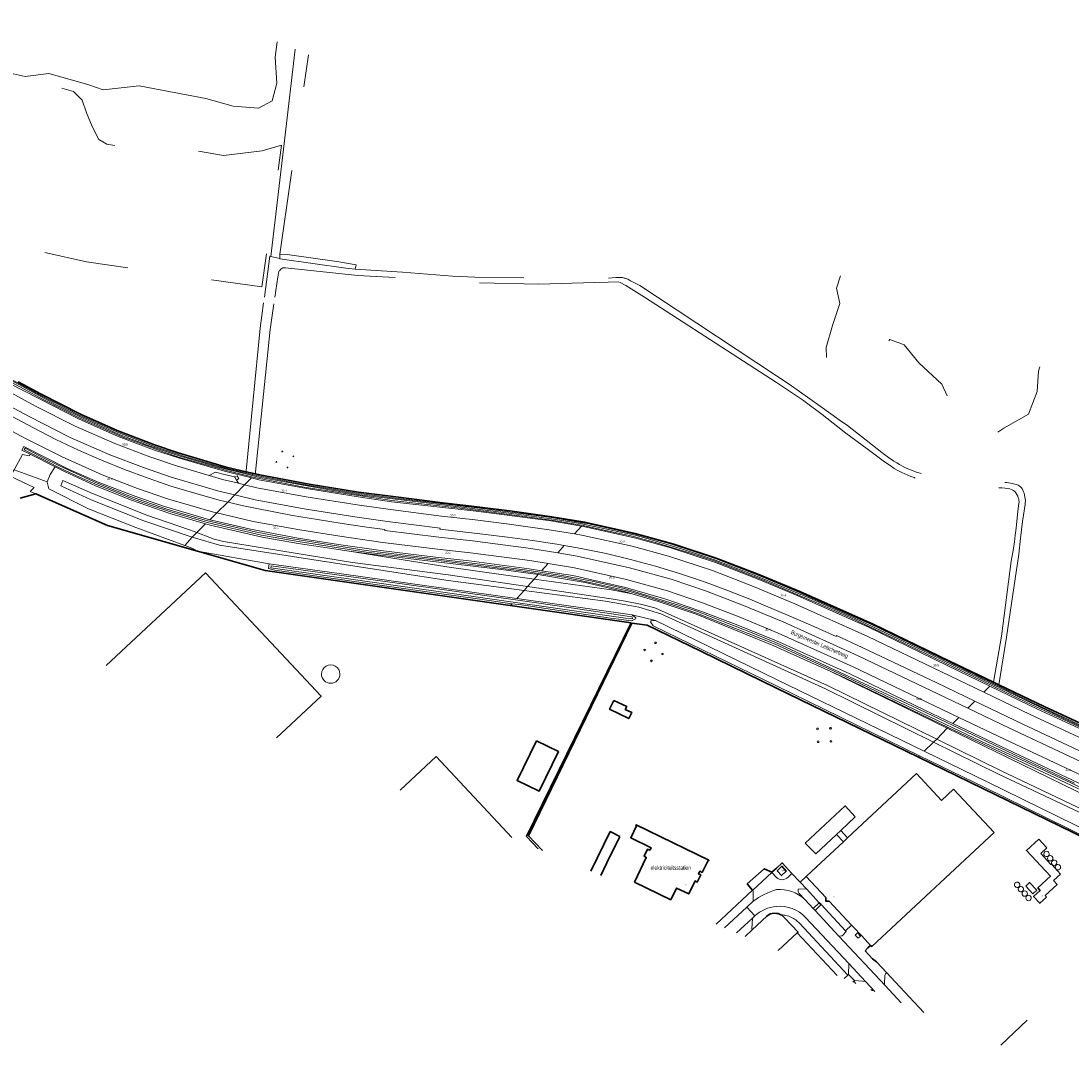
# Model space of a CAD drawing. Header units: metres. Extents: x 120324 to 133000, y 395500 to 402438.
# Tile 84 of 95: x 129547 to 130177, y 401051 to 401666. Entities that reach past the tile are written whole.
import ezdxf

# ---------------------------------------------------------------- set-up
doc = ezdxf.new("R2010")
doc.units = ezdxf.units.M
doc.linetypes.add('DGN2', pattern=[101.410184, 50.705092, -50.705092])
doc.linetypes.add('DGN3', pattern=[152.115276, 101.410184, -50.705092])
for name, color, linetype, lineweight, true_color in [('gg-afsc-hekwerk', 7, 'Continuous', 30, 0x00d228), ('gg-bbg-opslagtank', 7, 'Continuous', 0, 0xff5000), ('gg-bbg-overig bouwwerk', 7, 'Continuous', 0, 0xff5000), ('gg-knt-BGT kruinlijn', 7, 'Continuous', 0, 0x787878), ('gg-knt-bronhoudergrens', 7, 'DGN2', 0, 0xffaad2), ('gg-kntw-bovenkant insteek waterloop', 7, 'Continuous', 0, 0xa0a0ff), ('gg-kntw-midden sloot', 7, 'Continuous', 13, 0xa0a0ff), ('gg-kntw-waterlijn', 7, 'Continuous', 0, 0xaaebff), ('gt-grn-groengrens', 7, 'Continuous', 0, 0x96c800), ('gt-grn-weggrens', 7, 'Continuous', 0, 0x787878)]:
    doc.layers.add(name, color=color, linetype=linetype, lineweight=lineweight, true_color=true_color)
for name, color, linetype, lineweight in [('gg-anno-huisnummerreeks BGT', 7, 'Continuous', 13), ('gg-anno-naam bijzondere bebouwing', 7, 'Continuous', 0), ('gg-anno-openbare ruimte label', 7, 'Continuous', 13), ('gg-bbg-bijgebouw', 1, 'Continuous', 30), ('gg-bbg-gedigitaliseerde bebouwing', 1, 'Continuous', 0), ('gg-bbg-hoofdgebouw', 1, 'Continuous', 30), ('gg-bbg-hoogspanningsmast', 7, 'Continuous', 0), ('gg-bbg-luifel en loopbrug', 1, 'DGN2', 0), ('gg-knt-bovenkant onderkant talud', 7, 'Continuous', 0), ('gg-knt-onverhard', 7, 'DGN3', 0), ('gg-knt-verharding', 7, 'Continuous', 0), ('gt-anno-nummer hm paal', 7, 'Continuous', 0), ('gt-symb-lichtmast', 7, 'Continuous', 0)]:
    doc.layers.add(name, color=color, linetype=linetype, lineweight=lineweight)
doc.styles.add('StyleArial', font='arial.ttf')

msp = doc.modelspace()

# ---------------------------------------------------------------- linework, layer by layer
at = {"layer": 'gg-afsc-hekwerk'}
for p, q in [((129681.86, 401395.22), (129685.69, 401394.34)), ((129685.69, 401394.34), (129687.37, 401393.94)), ((129546.23, 401379.46), (129555.56, 401381.89)), ((129555.56, 401381.89), (129598.67, 401362.99)), ((129652.72, 401347.52), (129598.67, 401362.99)), ((129912.87, 401304.53), (129840.3, 401314.9)), ((129912.87, 401304.53), (129850.02, 401176.37)), ((130133.35, 401267.41), (130130.1, 401268.96)), ((130000, 401265.42), (130085.22, 401223.89)), ((129850.02, 401176.37), (129856.97, 401169)), ((130000, 401157.43), (129997.19, 401154.85)), ((130009.17, 401154.22), (130014.19, 401148.85)), ((130017.82, 401152.36), (130014.19, 401148.85)), ((129985.69, 401144.1), (129963.73, 401123.69)), ((130014.19, 401148.85), (130017.9, 401144.88)), ((130017.9, 401144.88), (130025.69, 401136.53)), ((130025.69, 401136.53), (130026.7, 401135.46)), ((130026.7, 401135.46), (130041.44, 401119.66)), ((129985.39, 401120.32), (129981.1, 401116.32)), ((130041.44, 401119.66), (130045.05, 401123.15)), ((130066.1, 401094.55), (130071.21, 401089.11)), ((130088.32, 401070.82), (130071.21, 401089.11)), ((130150.34, 401066.06), (130134.51, 401051.22))]:
    msp.add_line(p, q, dxfattribs=at)
at = {"layer": 'gg-afsc-hekwerk', "flags": 128}
for points in [[(129545.05, 401449.09), (129558.35, 401442.06), (129582.42, 401429.81), (129604.47, 401419.92), (129626.8, 401411.33), (129640.95, 401406.5), (129669.75, 401398.03), (129681.86, 401395.22)], [(129885.07, 401364.88), (129865.18, 401368.24), (129841.49, 401371.58), (129820.48, 401374.18), (129799.79, 401376.57), (129770.02, 401380.27), (129749.24, 401383.04), (129719.54, 401387.79), (129690.06, 401393.32), (129687.37, 401393.94)], [(130000, 401329.19), (129989.38, 401333.6), (129963.9, 401343.43), (129938.44, 401351.81), (129915.27, 401358.22), (129885.9, 401364.74), (129885.07, 401364.88)], [(129840.3, 401314.9), (129693.23, 401335.92), (129652.72, 401347.52)], [(130130.1, 401268.96), (130103.75, 401281.59), (130057.9, 401303.73), (130014.06, 401323.35), (130000, 401329.19)], [(129859.52, 401167.91), (129851.28, 401176.75), (129913.23, 401304.3)], [(130000, 401265.42), (129954.6, 401287.54), (129922.41, 401303.14), (129913.23, 401304.3)], [(130308.8, 401187.55), (130283.07, 401198.69), (130244.87, 401215.56), (130201.19, 401235.46), (130160.65, 401254.33), (130133.35, 401267.41)], [(130085.22, 401223.89), (130246.9, 401145.1), (130277.55, 401130.13)], [(129997.19, 401154.85), (129992.69, 401157.03), (129982.47, 401147.92), (129985.69, 401144.1)], [(130009.17, 401154.22), (130003.32, 401160.48), (130000, 401157.43)], [(130000, 401130.21), (129998.59, 401130.28), (129996.26, 401129.86), (129994.26, 401128.58), (129985.39, 401120.32)], [(130002.6, 401129.4), (130000.95, 401130.15), (130000, 401130.21)], [(130012.46, 401118.51), (130012.98, 401118.97), (130004.87, 401127.57), (130003.1, 401129.16), (130002.6, 401129.4)], [(130053.25, 401107.64), (130054.77, 401109.45), (130056.48, 401111.03)], [(130053.25, 401107.64), (130057.61, 401102.9), (130059.91, 401101.15), (130066.1, 401094.55)]]:
    msp.add_lwpolyline(points, dxfattribs=at)
at = {"layer": 'gg-bbg-bijgebouw'}
for p, q in [((130038.54, 401179.98), (130047.26, 401188.15)), ((130035.99, 401177.59), (130038.54, 401179.98))]:
    msp.add_line(p, q, dxfattribs=at)
at = {"layer": 'gg-bbg-bijgebouw', "flags": 128}
for points in [[(129902.43, 401258.03), (129899.84, 401252.71), (129911.39, 401247.12), (129913.16, 401250.75), (129909.3, 401252.62), (129910.12, 401254.31), (129902.43, 401258.03)], [(129855.97, 401233.72), (129869.13, 401227.34), (129857.59, 401203.53), (129844.41, 401209.94), (129855.97, 401233.72)], [(130047.26, 401188.15), (130041.12, 401194.7), (130017.26, 401172.35)], [(129906.08, 401176.4), (129900.13, 401179.32), (129888.52, 401155.61)], [(129906.08, 401176.4), (129898.28, 401160.48), (129898.27, 401160.49), (129894.63, 401153.02)], [(130017.26, 401172.35), (130023.61, 401165.99), (130035.99, 401177.59)], [(130149.53, 401146.51), (130151.87, 401148.68), (130156.08, 401144.12), (130153.74, 401141.96), (130149.53, 401146.51)]]:
    msp.add_lwpolyline(points, dxfattribs=at)
at = {"layer": 'gg-bbg-gedigitaliseerde bebouwing'}
msp.add_line((130083.99, 401214.09), (130099.02, 401197.99), dxfattribs=at)
at = {"layer": 'gg-bbg-gedigitaliseerde bebouwing', "flags": 128}
for points in [[(130130.49, 401178.83), (130106.28, 401204.77), (130099.02, 401197.99)], [(130162.02, 401139.95), (130161.13, 401140.9), (130168.3, 401147.55), (130166.17, 401149.85), (130170.42, 401153.78), (130164.89, 401159.75), (130164.67, 401159.54), (130158.51, 401166.19), (130162.13, 401169.54), (130157.29, 401174.77)]]:
    msp.add_lwpolyline(points, dxfattribs=at)
at = {"layer": 'gg-bbg-hoofdgebouw'}
for p, q in [((130083.99, 401214.09), (130042.68, 401175.53)), ((130042.68, 401175.53), (130040.11, 401173.14)), ((130012.46, 401118.51), (130036.39, 401092.86))]:
    msp.add_line(p, q, dxfattribs=at)
at = {"layer": 'gg-bbg-hoofdgebouw', "flags": 128}
for points in [[(129700.07, 401235.58), (129726.73, 401260.54), (129657.43, 401334.55), (129597.88, 401278.94)], [(129841.13, 401175.72), (129795.75, 401224.31), (129774.13, 401204.15)], [(129914.73, 401149.03), (129921.9, 401163.83), (129920.54, 401164.48), (129922.6, 401168.73), (129923.99, 401168.05), (129924.74, 401169.6), (129912.52, 401175.61), (129916.02, 401182.79), (129915.59, 401183.01), (129915.73, 401183.28), (129959.45, 401162.04)], [(130056.48, 401111.03), (130057.11, 401110.34), (130130.49, 401178.83)], [(130162.02, 401139.95), (130158.01, 401136.24), (130154.22, 401140.34), (130158.17, 401143.99), (130156.81, 401145.46), (130164.37, 401152.46), (130149.97, 401168), (130157.29, 401174.77)], [(130017.82, 401152.36), (130023.99, 401158.17), (130024.04, 401158.12), (130040.11, 401173.14)], [(129914.73, 401149.03), (129936.53, 401138.42), (129939.95, 401145.43), (129947.33, 401141.84), (129951.14, 401149.66), (129952.48, 401149), (129954.56, 401153.27), (129953.2, 401153.94), (129953.94, 401155.46), (129955.4, 401154.76), (129958.91, 401161.97), (129959.32, 401161.77), (129959.45, 401162.04)], [(130000.36, 401155.81), (130002.99, 401152.93), (130005.88, 401155.57), (130003.25, 401158.46), (130000.36, 401155.81)], [(130017.82, 401152.36), (130029.63, 401139.71), (130029.54, 401137.57), (130031.67, 401137.52), (130045.05, 401123.15)], [(130000.96, 401107.9), (130012.41, 401118.57), (130012.46, 401118.51)], [(130045.05, 401123.15), (130046.12, 401121.99), (130046.17, 401122.03), (130051.2, 401116.68), (130056.48, 401111.03)]]:
    msp.add_lwpolyline(points, dxfattribs=at)
at = {"layer": 'gg-bbg-hoogspanningsmast'}
for centre, radius, start, end in [((129703.55, 401407.38), 0.219, 0, 180), ((129699.95, 401401.11), 0.22, 359.86949, 180.13051), ((129703.55, 401407.38), 0.219, 180, 0), ((129710.14, 401404.46), 0.219, 0, 180), ((129710.14, 401404.46), 0.219, 180, 0), ((129699.95, 401401.11), 0.22, 180.13051, 359.86949), ((129706.58, 401397.82), 0.22, 359.86949, 180.13051), ((129706.58, 401397.82), 0.22, 180.13051, 359.86949), ((129920.85, 401288.3), 0.488, 0.17629, 180.17629), ((129920.85, 401288.3), 0.488, 180.17629, 0.17629), ((129927.45, 401292.55), 0.488, 0, 180), ((129927.45, 401292.55), 0.488, 180, 0), ((129924.95, 401281.68), 0.488, 0.05889, 180.17617), ((129924.95, 401281.68), 0.488, 180.17642, 0.05864), ((129931.6, 401285.88), 0.488, 0.17629, 180.17629), ((129931.6, 401285.88), 0.488, 180.17629, 0.17629), ((130024.66, 401240.89), 0.529, 0, 180), ((130024.66, 401240.89), 0.529, 180, 0), ((130032.41, 401241.23), 0.529, 0.10816, 180.21677), ((130032.41, 401241.23), 0.529, 180.21646, 0.10846), ((130024.95, 401233.19), 0.529, 0.10831, 180.10831), ((130024.95, 401233.19), 0.529, 180.10831, 0.10831), ((130032.66, 401233.44), 0.529, 0.10831, 180.10831), ((130032.66, 401233.44), 0.529, 180.10831, 0.10831)]:
    msp.add_arc(centre, radius, start, end, dxfattribs=at)
at = {"layer": 'gg-bbg-luifel en loopbrug'}
for p, q in [((130035.99, 401177.59), (130040.11, 401173.14)), ((130042.68, 401175.53), (130038.54, 401179.98))]:
    msp.add_line(p, q, dxfattribs=at)
at = {"layer": 'gg-bbg-opslagtank'}
for centre, radius, start, end in [((129732.55, 401273.82), 5.55, 0.01033, 180.02066), ((129732.55, 401273.82), 5.55, 180.02066, 0.01033), ((130162.01, 401165.86), 1.62, 40.90371, 220.90371), ((130162.01, 401165.86), 1.62, 220.90371, 40.90371), ((130164.24, 401163.28), 1.62, 40.86547, 220.86908), ((130164.24, 401163.28), 1.62, 220.86907, 40.86548), ((130166.58, 401160.58), 1.62, 40.91705, 220.86727), ((130166.58, 401160.59), 1.62, 220.89394, 40.89038), ((130168.85, 401157.96), 1.62, 40.90371, 220.90371), ((130168.85, 401157.96), 1.62, 220.90371, 40.90371), ((130144.37, 401147.33), 1.62, 40.86547, 220.86908), ((130144.37, 401147.33), 1.62, 220.86907, 40.86548), ((130146.58, 401144.77), 1.62, 40.87882, 220.87882), ((130146.58, 401144.77), 1.62, 220.87882, 40.87882), ((130148.93, 401142.07), 1.62, 40.85393, 220.85393), ((130148.93, 401142.07), 1.62, 220.85393, 40.85393), ((130151.21, 401139.43), 1.62, 40.89037, 220.89396), ((130151.21, 401139.43), 1.62, 220.89394, 40.89038)]:
    msp.add_arc(centre, radius, start, end, dxfattribs=at)
at = {"layer": 'gg-bbg-overig bouwwerk', "flags": 128}
msp.add_lwpolyline([(130050.45, 401116.63), (130049, 401115.34), (130047.23, 401117.23), (130048.64, 401118.55), (130050.45, 401116.63)], dxfattribs=at)
at = {"layer": 'gg-knt-BGT kruinlijn', "flags": 128}
for points in [[(129652.21, 401358.71), (129647.88, 401360.33), (129622.16, 401369.26), (129589.71, 401382.26), (129571.81, 401389.92), (129570.74, 401386.74), (129588.75, 401378.37), (129620.35, 401365.85), (129649.51, 401356.02)], [(129850.62, 401326.34), (129802.92, 401333.29), (129745.7, 401340.69), (129668.31, 401353.27), (129662.73, 401354.76), (129652.21, 401358.71)], [(129649.51, 401356.02), (129665.77, 401351.16), (129744.4, 401338.93), (129803.09, 401330.02), (129848.52, 401323.99)], [(129850.62, 401326.34), (129900.9, 401319.02), (129909.29, 401317.65), (129918.46, 401315.78), (129927.06, 401313.48), (130030.51, 401267.02), (130096.1, 401234.74)], [(129848.52, 401323.99), (129897.39, 401317.51), (129908.66, 401315.59), (129917.44, 401314.03), (129930.55, 401310), (130029.33, 401264.88), (130094.12, 401232.9)], [(130094.12, 401232.9), (130133.11, 401213.65), (130192.22, 401185.96), (130284.77, 401141.87)], [(130286, 401144.25), (130193.22, 401187.91), (130134.73, 401215.73), (130096.1, 401234.74)]]:
    msp.add_lwpolyline(points, dxfattribs=at)
at = {"layer": 'gg-knt-bovenkant onderkant talud'}
for p, q in [((129695.68, 401340), (129652.72, 401347.52)), ((129913.44, 401309.39), (129927.33, 401305.98)), ((130032.56, 401275.36), (130102.47, 401241.29))]:
    msp.add_line(p, q, dxfattribs=at)
at = {"layer": 'gg-knt-bovenkant onderkant talud', "flags": 128}
for points in [[(129566.86, 401397.52), (129564.32, 401393.6), (129562.51, 401389.07)], [(129562.51, 401389.07), (129562.44, 401388.87), (129563.46, 401384.92), (129587.23, 401372.93), (129615.68, 401361.84), (129644.95, 401350.91)], [(129652.72, 401347.52), (129649.77, 401349.11), (129644.95, 401350.91)], [(129854.62, 401330.83), (129802.18, 401338.16), (129743.68, 401347.56)], [(129913.45, 401321.98), (129901.02, 401324.34), (129854.62, 401330.83)], [(130102.47, 401241.29), (130139.39, 401223.3), (130195.89, 401195.84), (130290.31, 401152.35)]]:
    msp.add_lwpolyline(points, dxfattribs=at)
at = {"layer": 'gg-knt-bronhoudergrens', "flags": 128}
for points in [[(129480.97, 401660.06), (129475.91, 401605.61), (129470.85, 401551.16), (129527.53, 401534.2), (129585.99, 401521.26), (129638.66, 401513.67), (129691.32, 401506.09), (129703.1, 401591.26)], [(129703.1, 401591.26), (129691.42, 401587.81), (129668.14, 401584.9), (129653.11, 401587.57), (129637.35, 401590.72), (129632.99, 401590.96), (129610.93, 401589.75), (129598.32, 401591.69), (129593.47, 401594.6), (129589.35, 401602.36), (129585.95, 401610.6), (129583.53, 401618.12), (129578.19, 401623.45), (129569.68, 401625.79), (129561.47, 401626.36), (129553.46, 401625.39), (129544.98, 401619.09), (129540.13, 401619.09), (129532.37, 401621.75), (129515.16, 401632.18), (129508.85, 401642.6), (129502.55, 401653.03), (129496.98, 401659.58), (129493.34, 401661.03), (129488.97, 401660.3), (129480.97, 401660.06)], [(129702, 401525.78), (129719.24, 401645.37)], [(130038.31, 401512.73), (130036.07, 401505.37), (130038.05, 401496.17), (130033.65, 401483.03), (130029.81, 401469.8), (130030.08, 401460.14), (130038.15, 401455.38), (130053.1, 401456.7), (130059.39, 401461.04), (130067.93, 401474.5), (130076.66, 401471.44), (130085.37, 401460.67), (130099.13, 401447.71), (130108.26, 401428.26), (130114.88, 401412.78), (130121.62, 401411.72), (130136.43, 401421.4), (130151.12, 401429.85), (130156.3, 401443.36), (130157.14, 401455.59), (130158.39, 401459.48), (130162.73, 401461.01)]]:
    msp.add_lwpolyline(points, dxfattribs=at)
at = {"layer": 'gg-knt-onverhard'}
for p, q in [((129696.55, 401524.38), (129701.98, 401523.14)), ((130000, 401448.86), (129920.72, 401500)), ((129928.61, 401500), (130000, 401452.69)), ((130007.55, 401447.72), (130000, 401452.69)), ((129681.91, 401395.77), (129681.86, 401395.22)), ((129687.5, 401395.24), (129687.37, 401393.94)), ((130135, 401296.48), (130130.1, 401268.96)), ((130138.02, 401296.04), (130133.35, 401267.41))]:
    msp.add_line(p, q, dxfattribs=at)
at = {"layer": 'gg-knt-onverhard', "flags": 128}
for points in [[(129692.76, 401500), (129696.07, 401524.49), (129696.55, 401524.38)], [(129920.72, 401500), (129909.65, 401506.93), (129906.14, 401508.84), (129905.22, 401509.1), (129899.04, 401508.94), (129891.07, 401508.68), (129857.18, 401507.86), (129820.13, 401508.66), (129799.95, 401509.86), (129767.39, 401511.95), (129748.81, 401513.03), (129705.45, 401517.68), (129704.79, 401517.66), (129703.93, 401517.5), (129703.27, 401517.22), (129702.71, 401516.81), (129701.95, 401516.02), (129701.72, 401515.69), (129701.46, 401515.15), (129701.21, 401514.4), (129700.77, 401511.96), (129699.03, 401500)], [(129747.19, 401516.82), (129775.63, 401515.03), (129805.56, 401512.57), (129818.94, 401511.94), (129863.17, 401511.46), (129898.33, 401511.43), (129903.67, 401511.73)], [(129912.32, 401509.87), (129918.04, 401506.89), (129928.61, 401500)], [(129681.91, 401395.77), (129690.25, 401481.42), (129692.76, 401500)], [(129687.5, 401395.24), (129696.17, 401480.57), (129699.03, 401500)], [(130000, 401448.86), (130015.51, 401438.3), (130021.21, 401434.24), (130023.47, 401432.56), (130027.43, 401429.51), (130036.85, 401422.08), (130041.59, 401418.45), (130054.47, 401408.97), (130064.86, 401401.16), (130068.14, 401398.87), (130070.66, 401397.25), (130072.46, 401396.19), (130075.11, 401394.79), (130076.92, 401393.93), (130078.76, 401393.12), (130080.62, 401392.38), (130082.51, 401391.7), (130084.42, 401391.07), (130087.31, 401390.23), (130089.61, 401389.66), (130093.53, 401388.86), (130097.49, 401388.24), (130101.46, 401387.77), (130106.74, 401387.3), (130135.15, 401385.56), (130137.14, 401385.38), (130138.14, 401385.24), (130139.96, 401384.88), (130140.92, 401384.57), (130141.82, 401384.14), (130142.16, 401383.92), (130142.9, 401383.27), (130143.55, 401382.5), (130144.11, 401381.64), (130144.69, 401380.56), (130145.07, 401379.63), (130145.34, 401378.67), (130145.44, 401378.07), (130145.49, 401377.08), (130145.43, 401376.08), (130144.84, 401371.54), (130143.72, 401361.3), (130143.21, 401357.14), (130142.68, 401353.17), (130142.09, 401349.21), (130140.82, 401341.56), (130135, 401296.48)], [(130138.02, 401296.04), (130145.37, 401345.77), (130146.33, 401355.35), (130146.89, 401360.33), (130147.52, 401365.28), (130148.11, 401369.2), (130149.14, 401375.53), (130149.25, 401376.52), (130149.29, 401377.93), (130149.22, 401378.93), (130149.07, 401379.92), (130148.78, 401381.31), (130148.52, 401382.28), (130148.2, 401383.23), (130147.8, 401384.15), (130147.49, 401384.72), (130146.92, 401385.55), (130146.22, 401386.27), (130145.81, 401386.59), (130144.94, 401387.08), (130144, 401387.47), (130143.03, 401387.77), (130141.32, 401388.19), (130139.36, 401388.53), (130138, 401388.69), (130136.01, 401388.86), (130130, 401389.11), (130125.22, 401389.41), (130104.93, 401391.26), (130100.95, 401391.66), (130096.57, 401392.2), (130092.61, 401392.85), (130089.67, 401393.45), (130086.76, 401394.18), (130083.45, 401395.2), (130081.56, 401395.88), (130079.69, 401396.62), (130076.95, 401397.85), (130075.16, 401398.75), (130073.84, 401399.47), (130072.11, 401400.48), (130070.42, 401401.54), (130067.12, 401403.8), (130063.1, 401406.8), (130048.18, 401418.65), (130042.55, 401422.93), (130037.69, 401426.44), (130026.23, 401434.49), (130013.83, 401443.37), (130007.55, 401447.72)]]:
    msp.add_lwpolyline(points, dxfattribs=at)
at = {"layer": 'gg-knt-onverhard'}
msp.add_arc((129905.5, 401499.17), 12.69, 57.4949, 98.3183, dxfattribs=at)
at = {"layer": 'gg-knt-verharding'}
for p, q in [((129676.02, 401390.23), (129674.96, 401391.95)), ((129676.02, 401390.23), (129677.15, 401388.3)), ((129680.87, 401387.42), (129677.15, 401388.3)), ((129688.28, 401385.66), (129680.87, 401387.42)), ((129687.2, 401378.39), (129674.98, 401381.28)), ((129997.25, 401154.74), (129985.86, 401144.07)), ((130000, 401151.79), (129997.25, 401154.74)), ((130006.92, 401152.03), (130009.17, 401154.22)), ((130013.02, 401144.66), (130017.9, 401144.88)), ((129982.13, 401133.86), (129985.98, 401137.45)), ((130022.09, 401133.08), (130016.96, 401138.58)), ((129968.9, 401121.5), (129982.13, 401133.86)), ((130022.09, 401133.08), (130025.69, 401136.53)), ((130023.12, 401131.99), (130022.09, 401133.08)), ((130026.7, 401135.46), (130023.12, 401131.99)), ((130037.47, 401116.61), (130023.12, 401131.99)), ((129976.03, 401118.47), (129985.61, 401127.41)), ((129985.61, 401127.41), (129986.97, 401128.68)), ((130043.33, 401100.1), (130017.48, 401127.83)), ((130041.8, 401119.29), (130039.62, 401116.98)), ((130041.8, 401119.29), (130041.44, 401119.66)), ((130038.99, 401116.66), (130037.47, 401116.61)), ((130037.47, 401116.61), (130065.1, 401087.02)), ((130043.33, 401100.1), (130043.15, 401093.52)), ((130053.32, 401089.4), (130043.33, 401100.1)), ((130040.61, 401091.07), (130042.84, 401093.22)), ((130042.84, 401093.22), (130043.15, 401093.52)), ((130045.78, 401088.88), (130046.38, 401089.45)), ((130046.38, 401089.45), (130046.79, 401089.84)), ((130059.06, 401083.24), (130053.32, 401089.4)), ((130065.1, 401087.02), (130074.88, 401076.52))]:
    msp.add_line(p, q, dxfattribs=at)
at = {"layer": 'gg-knt-verharding', "flags": 128}
for points in [[(129249.2, 401597.17), (129300.22, 401565.04), (129350.6, 401533.71), (129404.6, 401500), (129449.12, 401472.41), (129476.69, 401455.57), (129497.61, 401443.38), (129525.5, 401427.93), (129538.16, 401421.1), (129549.41, 401415.16), (129571.35, 401404.11), (129595.42, 401393.39), (129616.7, 401385.18), (129634.57, 401379.05), (129662.32, 401371.01), (129664.17, 401370.57)], [(129323.74, 401559.21), (129355.12, 401539.74), (129453.54, 401478.51), (129486.61, 401458.45), (129502.46, 401449.46), (129502.63, 401449.82), (129514.9, 401442.86), (129527.87, 401435.66), (129540.99, 401428.56), (129554.32, 401421.54), (129567.73, 401414.65), (129581.21, 401408.23), (129594.98, 401402.15), (129608.9, 401396.51), (129623.01, 401391.29), (129636.68, 401386.66), (129651, 401382.3), (129665.7, 401378.26), (129670.77, 401377.04)], [(129361.52, 401550.66), (129419.19, 401515.14), (129457.62, 401491.27), (129497.85, 401466.81), (129536.88, 401444.81), (129555.36, 401434.65), (129579.33, 401422.51), (129602.98, 401412.07), (129624.04, 401404.11), (129639.94, 401398.68), (129659.54, 401392.93)], [(129357.59, 401544.61), (129375.54, 401533.29), (129429.08, 401500), (129466.17, 401476.98), (129507.31, 401452.59), (129533.1, 401438.21), (129552.09, 401428.16), (129576.31, 401415.82), (129600.06, 401405.4), (129620.18, 401397.71), (129636.79, 401391.97), (129665.48, 401383.53), (129674.98, 401381.28)], [(129674.96, 401391.95), (129674.88, 401392.09), (129669.56, 401393.42), (129663.5, 401395.01), (129659.54, 401392.93)], [(129677.15, 401388.3), (129667.57, 401390.57), (129659.54, 401392.93)], [(129674.96, 401391.95), (129676.34, 401392.77), (129677.37, 401391.07), (129676.02, 401390.23)], [(129878.85, 401357.88), (129863.68, 401360.42), (129839.66, 401363.8), (129819.3, 401366.35), (129799.1, 401368.66), (129768.4, 401372.53), (129748.42, 401375.29), (129717.82, 401380.15), (129688.28, 401385.66)], [(129670.77, 401377.04), (129680.14, 401374.79), (129687.24, 401373.41)], [(129872.68, 401350.94), (129868.23, 401351.72), (129853.52, 401353.89), (129838.62, 401355.96), (129823.75, 401357.8), (129798.05, 401360.76), (129798.13, 401361.43), (129766.71, 401365.4), (129747.1, 401368.13), (129716.6, 401372.99), (129687.2, 401378.39)], [(129686.06, 401365.46), (129685.27, 401365.61), (129664.17, 401370.57)], [(129687.24, 401373.41), (129709.62, 401369.04), (129724.54, 401366.54), (129739.4, 401364.2), (129754.28, 401362.06), (129765.02, 401360.62), (129764.95, 401359.95), (129797.48, 401355.98), (129817.52, 401353.67), (129852.62, 401349.18), (129868.74, 401346.55)], [(129863.06, 401340.11), (129852.09, 401341.89), (129816.32, 401346.49), (129796.7, 401348.71), (129763.77, 401352.79), (129737.95, 401356.49), (129714.03, 401360.27), (129686.06, 401365.46)], [(130000, 401320.54), (129987.22, 401325.91), (129961.52, 401335.93), (129935.3, 401344.47), (129913.37, 401350.54), (129884.1, 401357), (129878.85, 401357.88)], [(129872.68, 401350.94), (129882.74, 401349.19), (129897.76, 401346.09), (129912.37, 401342.63), (129927.38, 401338.59), (129941.82, 401334.21), (129956.12, 401329.42), (129970.27, 401324.17), (129983.97, 401318.69), (130000, 401312.02), (130011.73, 401307.05), (130025.28, 401301.09), (130035.72, 401296.33), (130035.91, 401296.88), (130051.45, 401289.77), (130096.09, 401268.51), (130118.96, 401257.5)], [(129868.74, 401346.55), (129880.45, 401344.65), (129911.8, 401337.65), (129936.87, 401330.66), (129958.07, 401323.47), (129980.29, 401314.97), (130003.97, 401305.15), (130049.08, 401284.82), (130114.88, 401253.26)], [(129863.06, 401340.11), (129878.91, 401337.54), (129910.07, 401330.62), (129934.59, 401323.73), (129955.69, 401316.59), (129977.54, 401308.23), (130001.05, 401298.42), (130046.04, 401278.2), (130109.44, 401247.76)], [(130124.34, 401262.98), (130099.01, 401275.18), (130054.73, 401296.34), (130011, 401315.91), (130000, 401320.54)], [(130258.37, 401200.94), (130241.12, 401208.57), (130198.51, 401227.97), (130152.21, 401249.56), (130124.34, 401262.98)], [(130301.8, 401174), (130278.45, 401184.05), (130237.98, 401202.08), (130194.9, 401221.59), (130147.73, 401243.65), (130118.96, 401257.5)], [(130299.34, 401169.28), (130276.27, 401178.99), (130235.8, 401196.95), (130192.57, 401216.61), (130139.46, 401241.47), (130114.88, 401253.26)], [(130295.91, 401162.8), (130273.18, 401172.36), (130232.84, 401190.21), (130190, 401209.82), (130136.72, 401234.66), (130109.44, 401247.76)], [(129985.86, 401144.07), (129986.03, 401143.76), (129986.09, 401143.4), (129986.05, 401137.84), (129985.98, 401137.45)], [(130013.02, 401144.66), (130013.07, 401143.15), (130013.14, 401142.74), (130013.38, 401142.4), (130016.96, 401138.58)], [(129985.61, 401127.41), (129985.11, 401120.64), (129985.39, 401120.32)], [(130066.1, 401094.55), (130065.33, 401093.86), (130065.12, 401093.56), (130065.03, 401093.21), (130064.81, 401087.65), (130064.9, 401087.29), (130065.1, 401087.02)], [(130046.79, 401089.84), (130051.63, 401089.55), (130053.32, 401089.4)]]:
    msp.add_lwpolyline(points, dxfattribs=at)
at = {"layer": 'gg-knt-verharding'}
for centre, radius, start, end in [((130003.35, 401155.08), 4.7, 224.43313, 319.47114), ((130012.4, 401102.18), 44.07, 106.3435, 126.83889), ((130002.09, 401123.13), 21.45, 46.10682, 95.59833), ((130001.78, 401112.59), 21.87, 94.66967, 132.62876), ((130001.79, 401112.58), 21.88, 44.17896, 94.6917), ((130038.96, 401117.5), 0.833, 271.52047, 322.1138)]:
    msp.add_arc(centre, radius, start, end, dxfattribs=at)
at = {"layer": 'gg-kntw-bovenkant insteek waterloop'}
for p, q in [((129702, 401525.78), (129701.98, 401523.14)), ((129547.27, 401408.19), (129548.45, 401410.36)), ((129552.24, 401405.7), (129547.27, 401408.19)), ((129567.2, 401398.19), (129552.24, 401405.7)), ((129913.44, 401309.39), (129844.27, 401319.15))]:
    msp.add_line(p, q, dxfattribs=at)
at = {"layer": 'gg-kntw-bovenkant insteek waterloop', "flags": 128}
for points in [[(129700.51, 401653.16), (129699.32, 401643.95), (129700.16, 401628.35), (129697.53, 401617.83), (129689.29, 401613.38), (129674.05, 401614.65), (129657.56, 401619.1), (129627.1, 401625.02), (129617.57, 401626.88), (129596.11, 401624.35), (129586.8, 401627.61), (129563.47, 401634.27), (129549.21, 401632.33), (129534.95, 401635.6), (129522.07, 401640.47), (129512.26, 401651.32), (129504.69, 401659.7), (129500.01, 401664.87), (129494.6, 401665.7), (129488.56, 401664.01), (129480.97, 401660.06)], [(129240.11, 401635.39), (129240.83, 401634.65), (129242.12, 401633.59), (129247.73, 401629.85), (129278.38, 401610.94), (129316.21, 401587.38), (129422.97, 401520.7), (129463.01, 401495.84), (129504.84, 401470.36), (129558.32, 401441.12), (129582, 401429.01), (129605.68, 401418.51), (129626.77, 401410.36), (129644.16, 401404.55), (129669.2, 401397.42), (129685.61, 401393.52)], [(129240.11, 401632.05), (129245.84, 401628.38), (129253.59, 401623.66), (129277.11, 401609.1), (129421.74, 401518.92), (129461.86, 401494.14), (129503.99, 401469.12), (129539.53, 401448.3), (129557.47, 401439.11), (129581.18, 401427.04), (129604.97, 401416.42), (129626.31, 401408.37), (129641.76, 401403.3), (129668.75, 401395.51), (129685.02, 401391.5)], [(129747.19, 401516.82), (129741.6, 401517.35), (129701.98, 401522.98), (129701.98, 401523.14)], [(129747.19, 401516.82), (129747.86, 401519.29), (129736.19, 401521.32), (129706.44, 401525.59), (129702, 401525.78)], [(129659.97, 401366.42), (129632.76, 401374.36), (129615.64, 401380.33), (129592.96, 401389.05), (129574.42, 401397.24), (129548.45, 401410.36)], [(129567.2, 401398.19), (129573.23, 401395.16), (129591.48, 401386.85), (129613, 401378.17), (129636.02, 401370.21), (129657.44, 401363.92)], [(129685.02, 401391.5), (129689.45, 401390.41), (129718.03, 401385.1), (129749.07, 401380.1), (129769.06, 401377.18), (129819.87, 401371.56), (129864.71, 401365.67), (129883, 401362.53)], [(129884.69, 401364.46), (129865.05, 401367.81), (129820.15, 401373.66), (129769.72, 401379.54), (129749.25, 401382.21), (129718.36, 401387.18), (129690, 401392.47), (129685.61, 401393.52)], [(129657.44, 401363.92), (129660.27, 401363.09), (129691.53, 401355.98), (129713.02, 401352.09), (129734.37, 401348.86), (129743.68, 401347.56)], [(129859.03, 401335.78), (129851.62, 401336.92), (129815.7, 401341.8), (129795.38, 401343.99), (129762.6, 401347.87), (129737.3, 401351.47), (129713, 401355.43), (129684.46, 401360.71), (129660.96, 401366.13), (129659.97, 401366.42)], [(130000, 401328.5), (129990.36, 401332.54), (129963.79, 401343.04), (129937.09, 401351.7), (129915.22, 401357.67), (129885.36, 401364.35), (129884.69, 401364.46)], [(129883, 401362.53), (129885.01, 401362.18), (129914.8, 401355.54), (129936.53, 401349.53), (129963.32, 401340.83), (129989.41, 401330.53), (130000, 401326.09)], [(129743.68, 401347.56), (129757.02, 401345.69), (129795.79, 401341.2), (129834.75, 401336.53), (129857, 401333.47)], [(129695.68, 401340), (129695.3, 401337.24), (129699.02, 401336.2), (129762.02, 401327.18), (129790.36, 401323.2), (129819.16, 401319.07), (129841.46, 401316.02)], [(129844.27, 401319.15), (129739.1, 401333.99), (129695.68, 401340)], [(129857, 401333.47), (129859.18, 401333.17), (129885.17, 401328.69), (129909.46, 401323.14), (129913.45, 401321.98)], [(130105.73, 401244.18), (130088.89, 401252.2), (130043.94, 401273.87), (130000, 401293.71), (129975.71, 401303.61), (129953.97, 401311.72), (129932.98, 401318.87), (129909.35, 401325.77), (129877.84, 401332.89), (129859.03, 401335.78)], [(130129.63, 401268.43), (130103.44, 401281.19), (130057.37, 401303.38), (130013.78, 401322.72), (130000, 401328.5)], [(130000, 401326.09), (130012.85, 401320.71), (130054.84, 401302.14), (130102.34, 401278.98), (130128.05, 401266.57)], [(130032.56, 401275.36), (129998.38, 401290.67), (129979.72, 401298.42), (129951.75, 401309.66), (129928.95, 401317.45), (129913.45, 401321.98)], [(129841.46, 401316.02), (129847.01, 401315.26), (129876.29, 401310.87), (129900.36, 401307.37), (129912.94, 401305.77)], [(129912.94, 401305.77), (129915.35, 401306.86), (129915.64, 401307.65), (129913.44, 401309.39)], [(130085.86, 401224.78), (130000, 401266.74), (129926.07, 401302.83), (129924.45, 401305.12), (129924.75, 401305.85), (129927.33, 401305.98)], [(130088.6, 401227.47), (130000, 401270.64), (129927.33, 401305.98)], [(130103.01, 401241.8), (130086.74, 401249.53), (130041.32, 401271.44), (130032.56, 401275.36)], [(130128.05, 401266.57), (130156.63, 401252.78), (130200.59, 401232.49), (130243.29, 401212.95), (130283.08, 401195.19), (130307.51, 401184.73)], [(130308.6, 401186.76), (130283.82, 401197.3), (130244.48, 401214.85), (130201.17, 401234.34), (130159.19, 401254.01), (130129.63, 401268.43)], [(130293.43, 401158.16), (130271.1, 401167.84), (130231.02, 401185.8), (130188.27, 401205.12), (130134.77, 401230.35), (130105.73, 401244.18)], [(130292, 401155.61), (130269.81, 401165.05), (130229.42, 401182.92), (130186.4, 401202.5), (130141.57, 401223.48), (130103.01, 401241.8)], [(130279.27, 401131.31), (130278.43, 401131.62), (130268.67, 401136.68), (130188.04, 401174.77), (130124.52, 401205.88), (130085.86, 401224.78)], [(130281.15, 401134.94), (130269.66, 401139.66), (130189.52, 401178.18), (130126.31, 401209.1), (130088.6, 401227.47)]]:
    msp.add_lwpolyline(points, dxfattribs=at)
at = {"layer": 'gg-kntw-midden sloot'}
for p, q in [((129704.95, 401595.58), (129711.21, 401648.71)), ((129700.75, 401559.98), (129704.95, 401595.58)), ((129696.55, 401524.38), (129700.75, 401559.98))]:
    msp.add_line(p, q, dxfattribs=at)
at = {"layer": 'gg-kntw-waterlijn', "flags": 128}
for points in [[(129505.26, 401469.46), (129567.43, 401435.62), (129582.18, 401428.17), (129606.3, 401417.44), (129624.3, 401410.57), (129641.54, 401404.74), (129664.51, 401398.2), (129685.44, 401392.92), (129689.53, 401391.89), (129704.77, 401389.16), (129731.89, 401384.32), (129751.45, 401381.22), (129783.18, 401377.27), (129814.22, 401373.65), (129841, 401370.16), (129865.1, 401367.02), (129882.19, 401364.13), (129902.76, 401359.73), (129915.11, 401357.08), (129922.95, 401354.89), (129935.63, 401351.14), (129943.51, 401348.8), (129962.71, 401342.43), (129972.24, 401338.82), (129989.68, 401331.95), (130021.32, 401318.68), (130046.4, 401307.57), (130092.75, 401285.48), (130129.87, 401267.51), (130176.49, 401245.12), (130227.14, 401222.05)], [(130198.47, 401234.39), (130149.37, 401257.13), (130117.12, 401272.78), (130084.83, 401288.38), (130044.58, 401307.61), (130024.5, 401316.44), (129991.57, 401330.38), (129962.7, 401341.7), (129947.82, 401346.64), (129926.6, 401353.03), (129913.58, 401356.47), (129904.97, 401358.4), (129892.93, 401361.05), (129883.01, 401363.18), (129865.28, 401366.16), (129841.2, 401369.33), (129824.4, 401371.6), (129808.35, 401373.63), (129769.29, 401378.06), (129741.25, 401382.08), (129716.67, 401386), (129687.59, 401391.57), (129670.92, 401395.79), (129642.07, 401403.74), (129631.97, 401407.1), (129617.83, 401412.27), (129607.86, 401416.05), (129587.39, 401424.99), (129581.64, 401427.56), (129560.75, 401438.08), (129528.38, 401455.62)], [(130178.72, 401208.42), (130081.62, 401254.56), (130000.06, 401292.54), (129983.32, 401299.37), (129951.56, 401311.79), (129941.21, 401315.22), (129908.7, 401325.25), (129889.34, 401329.63), (129871.4, 401333.04), (129848.75, 401336.41), (129817.21, 401340.44), (129753.74, 401347.98), (129704.84, 401355.78), (129687.15, 401359.2), (129672.61, 401362.54), (129658.06, 401365.88), (129643.13, 401370.19), (129633.61, 401372.94), (129613.11, 401380.13), (129592.52, 401388.29), (129570.21, 401398.52), (129559.6, 401403.81), (129549.18, 401409.3), (129548.7, 401408.4), (129563.56, 401400.83), (129569.91, 401397.59), (129582.23, 401391.85), (129592.45, 401387.32), (129601.15, 401383.87), (129614.04, 401378.75), (129626.3, 401374.57), (129635.78, 401371.33), (129658.47, 401364.68), (129691.12, 401357.24), (129713.06, 401353.37), (129737.25, 401349.56), (129753.88, 401346.94), (129798.77, 401341.76), (129834.06, 401337.33), (129845.49, 401335.89), (129862.66, 401333.44), (129872.41, 401332.04), (129888.01, 401328.81), (129906.03, 401324.72), (129910.59, 401323.68), (129922.07, 401320.28), (129938.76, 401315.03), (129951.6, 401310.65), (129999.11, 401291.73), (130037.52, 401274.11), (130123.45, 401233.08), (130146.61, 401222.5), (130206.59, 401194.45)], [(129696.9, 401338.79), (129716.04, 401336.07), (129742.06, 401332.6), (129778.19, 401327.47), (129844.9, 401318.2), (129876.85, 401313.48), (129910.39, 401308.53), (129913.42, 401308.08), (129913.52, 401306.99), (129909.5, 401307.34), (129868.73, 401313.25), (129798.36, 401323.18), (129731.74, 401332.58), (129696.71, 401337.52), (129696.9, 401338.79)]]:
    msp.add_lwpolyline(points, dxfattribs=at)
at = {"layer": 'gt-grn-groengrens'}
for p, q in [((129542.69, 401396.37), (129562.51, 401389.07)), ((129567.2, 401398.19), (129566.86, 401397.52)), ((129685.02, 401391.5), (129680.87, 401387.42)), ((129685.61, 401393.52), (129685.69, 401394.34)), ((129674.98, 401381.28), (129670.77, 401377.04)), ((129659.97, 401366.42), (129664.17, 401370.57)), ((129652.21, 401358.71), (129657.44, 401363.92)), ((129885.07, 401364.88), (129884.69, 401364.46)), ((129649.51, 401356.02), (129652.21, 401358.71)), ((129883, 401362.53), (129878.85, 401357.88)), ((129649.51, 401356.02), (129644.95, 401350.91)), ((129872.68, 401350.94), (129868.74, 401346.55)), ((129859.03, 401335.78), (129863.06, 401340.11)), ((129854.62, 401330.83), (129857, 401333.47)), ((129848.52, 401323.99), (129850.62, 401326.34)), ((129850.62, 401326.34), (129854.62, 401330.83)), ((129844.27, 401319.15), (129848.52, 401323.99)), ((129840.3, 401314.9), (129841.46, 401316.02)), ((130130.1, 401268.96), (130129.63, 401268.43)), ((130124.34, 401262.98), (130128.05, 401266.57)), ((130118.96, 401257.5), (130114.88, 401253.26)), ((130109.44, 401247.76), (130105.73, 401244.18)), ((130102.47, 401241.29), (130096.1, 401234.74)), ((130102.47, 401241.29), (130103.01, 401241.8)), ((130094.12, 401232.9), (130088.6, 401227.47)), ((130096.1, 401234.74), (130094.12, 401232.9)), ((130085.86, 401224.78), (130085.22, 401223.89)), ((129997.19, 401154.85), (129997.25, 401154.74)), ((129985.69, 401144.1), (129985.86, 401144.07)), ((130046.38, 401089.45), (130047.66, 401088.08))]:
    msp.add_line(p, q, dxfattribs=at)
at = {"layer": 'gt-grn-groengrens', "flags": 128}
for points in [[(129542.69, 401396.37), (129547.65, 401405.49), (129551.79, 401404.81), (129552.24, 401405.7)], [(129555.56, 401381.89), (129552.18, 401383.43), (129554.64, 401385.7), (129540.24, 401392.56), (129542.69, 401396.37)], [(130042.84, 401093.22), (130013.78, 401124.36), (130013.14, 401124.98), (130012.69, 401125.37), (130012.23, 401125.75), (130011.52, 401126.28), (130010.78, 401126.78), (130010.27, 401127.09), (130009.76, 401127.38), (130008.96, 401127.78), (130008.15, 401128.15), (130007.31, 401128.46), (130006.47, 401128.73), (130005.6, 401128.96), (130005.02, 401129.09), (130004.44, 401129.2), (130003.56, 401129.32), (130002.6, 401129.4)]]:
    msp.add_lwpolyline(points, dxfattribs=at)
at = {"layer": 'gt-grn-weggrens'}
for p, q in [((129680.87, 401387.42), (129674.98, 401381.28)), ((129670.77, 401377.04), (129664.17, 401370.57)), ((129982.13, 401133.86), (129986.97, 401128.68)), ((130046.79, 401089.84), (130043.15, 401093.52))]:
    msp.add_line(p, q, dxfattribs=at)
at = {"layer": 'gt-symb-lichtmast'}
for p, q in [((130056.94, 401084.17), (130056.68, 401084.43)), ((130057.12, 401084.24), (130057.12, 401084.62)), ((130057.29, 401084.17), (130057.56, 401084.43)), ((130057.37, 401083.99), (130057.74, 401083.99))]:
    msp.add_line(p, q, dxfattribs=at)
at = {"layer": 'gt-symb-lichtmast', "flags": 128}
msp.add_lwpolyline([(130056.92, 401084.15), (130057.37, 401083.96, 0.765466), (130056.92, 401084.15)], format="xyb", dxfattribs=at)

# ---------------------------------------------------------------- texts
at = {"layer": 'gg-anno-huisnummerreeks BGT', "char_height": 1, "attachment_point": 8, "line_spacing_factor": 0.8, "style": 'StyleArial'}
for s, insert, rotation in [('{\\C256;2a}', (130004.08, 401155.45), 42.5), ('{\\C256;1}', (129945.35, 401146.91), 334), ('{\\C256;2}', (130034.93, 401139.87), 43), ('{\\C256;4}', (130159.62, 401140.39), 42.8)]:
    msp.add_mtext(s, dxfattribs=dict(at, insert=insert, rotation=rotation))
at = {"layer": 'gg-anno-naam bijzondere bebouwing', "insert": (129936.59, 401157.58), "char_height": 2.5, "attachment_point": 5, "line_spacing_factor": 0.8, "style": 'StyleArial'}
msp.add_mtext('{\\W0.68;\\C256;elektriciteitsstation}', dxfattribs=at)
at = {"layer": 'gg-anno-openbare ruimte label', "insert": (130025.67, 401291.45), "char_height": 2.5, "attachment_point": 5, "rotation": 336.5, "line_spacing_factor": 0.8, "style": 'StyleArial'}
msp.add_mtext('{\\W0.68;\\C256;Burgemeester Letschertweg}', dxfattribs=at)
at = {"layer": 'gt-anno-nummer hm paal', "char_height": 1.25, "attachment_point": 7, "line_spacing_factor": 0.8, "style": 'StyleArial'}
for s, insert in [('{\\C256;30.0}', (129607.45, 401410.92)), ('{\\C256;30.0}', (129598.35, 401390.25)), ('{\\C256;30.1}', (129702.95, 401383.15)), ('{\\C256;30.2}', (129804.2, 401368.4)), ('{\\C256;30.1}', (129697.97, 401360.94)), ('{\\C256;30.3}', (129905.55, 401352.85)), ('{\\C256;30.2}', (129801.2, 401346.05)), ('{\\C256;30.3}', (129899.39, 401331.24)), ('{\\C256;30.4}', (130002.34, 401320.36)), ('{\\C256;30.4}', (129993.06, 401299.86)), ('{\\C256;30.5}', (130094.02, 401278.41)), ('{\\C256;30.5}', (130083.79, 401258.19)), ('{\\C256;30.6}', (130173.35, 401215.62))]:
    msp.add_mtext(s, dxfattribs=dict(at, insert=insert))

doc.saveas('drawing.dxf')
